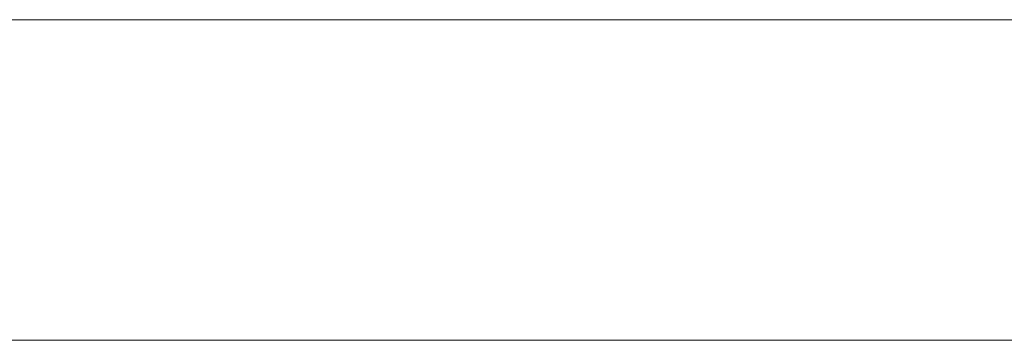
# Model space of a CAD drawing. Header units: millimetres. Extents: x -15489 to 15034, y -13406 to 13375.
# Tile 6 of 9: x -938 to -324, y -2390 to -2190. Entities that reach past the tile are written whole.
import ezdxf

# ---------------------------------------------------------------- set-up
doc = ezdxf.new("R2010")
doc.units = ezdxf.units.MM
doc.layers.add('A-WALL', color=113, linetype='Continuous', lineweight=9)

msp = doc.modelspace()

# ---------------------------------------------------------------- meshes
at = {"layer": 'A-WALL'}
mesh = msp.add_polyface(dxfattribs=at)
corners = [(-4087.87, -2190.12, 8000), (4312.13, -2190.12, 8000), (4312.13, -2190.12), (-4087.87, -2190.12)]
mesh.append_faces([[corners[k] for k in face] for face in [(0, 1, 2, 3)]])
mesh = msp.add_polyface(dxfattribs=at)
corners = [(-4087.87, -2390.12), (-4087.87, -2190.12), (4312.13, -2190.12), (4312.13, -2390.12)]
mesh.append_faces([[corners[k] for k in face] for face in [(0, 1, 2, 3)]])
mesh = msp.add_polyface(dxfattribs=at)
corners = [(4312.13, -2390.12, 8000), (4312.13, -2190.12, 8000), (-4087.87, -2190.12, 8000), (-4087.87, -2390.12, 8000)]
mesh.append_faces([[corners[k] for k in face] for face in [(0, 1, 2, 3)]])
mesh = msp.add_polyface(dxfattribs=at)
corners = [(4312.13, -2390.12), (4312.13, -2390.12, 8000), (-4087.87, -2390.12, 8000), (-4087.87, -2390.12)]
mesh.append_faces([[corners[k] for k in face] for face in [(0, 1, 2, 3)]])

doc.saveas('drawing.dxf')
